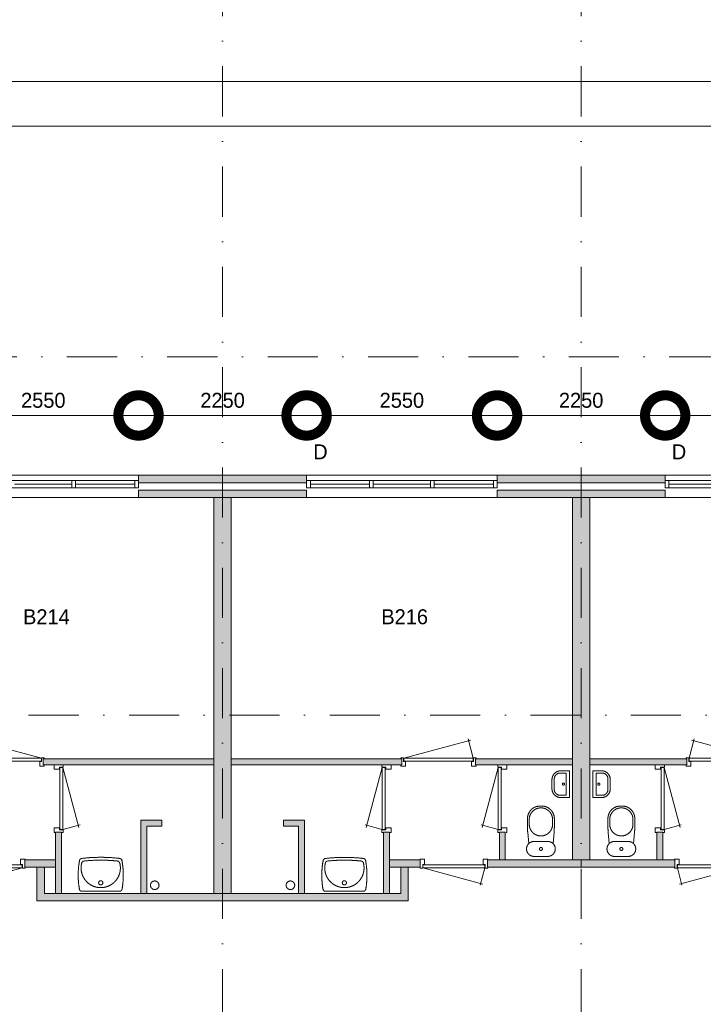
# Model space of a CAD drawing. Header units: millimetres. Extents: x 3142 to 87102, y -2885 to 56486.
# Tile 10 of 18: x 33374 to 42525, y 9934 to 23121. Entities that reach past the tile are written whole.
import ezdxf
from ezdxf.enums import TextEntityAlignment as Align
from ezdxf.xclip import XClip

# ---------------------------------------------------------------- set-up
doc = ezdxf.new("R2010")
doc.units = ezdxf.units.MM
doc.header["$PDMODE"] = 3
doc.header["$PDSIZE"] = 1
doc.linetypes.add('DGN1', pattern=[504.6, 0, -504.6])
doc.linetypes.add('DGN4', pattern=[1343.35376, 671.67688, -335.83844, 0, -335.83844])
for name, color, linetype in [('16', 7, 'Continuous'), ('17', 7, 'Continuous'), ('30', 7, 'Continuous'), ('32', 7, 'Continuous'), ('33', 7, 'Continuous'), ('40', 7, 'Continuous'), ('48', 7, 'Continuous'), ('52', 7, 'Continuous'), ('56', 7, 'Continuous'), ('58', 7, 'Continuous'), ('62', 7, 'Continuous')]:
    doc.layers.add(name, color=color, linetype=linetype)
doc.styles.add('dgn003', font='dgn003.shx')
doc.styles.get("Standard").update_dxf_attribs({"font": 'arial.ttf'})
doc.dimstyles.get("Standard").update_dxf_attribs({"dimtxt": 0.18, "dimasz": 0.18, "dimexe": 0.18, "dimexo": 0.0625, "dimgap": 0.09, "dimtad": 0, "dimtih": 1, "dimtoh": 1, "dimdec": 4, "dimzin": 0, "dimdsep": 46, "dimtxsty": 'Standard', "dimcen": 0.09, "dimadec": 0, "dimazin": 0, "dimtfac": 1, "dimtdec": 4, "dimtofl": 0, "dimtmove": 0, "dimatfit": 3, "dimfxl": 1, "dimtolj": 1, "dimtzin": 0, "dimarcsym": 0})

# ---------------------------------------------------------------- blocks, each defined once
blk = doc.blocks.new('930L098')
at = {"layer": '33', "color": 1, "linetype": 'Continuous', "lineweight": 0}
for p, q in [((-968, 98), (-899.56, 353.44)), ((-38, 98), (-936.31, 338.7))]:
    blk.add_line(p, q, dxfattribs=at)
at = {"layer": '33', "color": 92, "linetype": 'Continuous', "lineweight": 13, "true_color": 0x00e100, "flags": 128}
for points in [[(-1006, 90), (-1006, 101), (-971, 101), (-971, 51), (-946, 51), (-946, -11), (-1006, -11), (-1006, 0)], [(0, 90), (0, 101), (-35, 101), (-35, 51), (-60, 51), (-60, -11), (0, -11), (0, 0)]]:
    blk.add_lwpolyline(points, dxfattribs=at)
at = {"layer": '33', "color": 2, "linetype": 'Continuous', "lineweight": 13, "true_color": 0xf0f000, "flags": 128}
blk.add_lwpolyline([(-968, 98), (-38, 98), (-38, 58), (-968, 58), (-968, 98)], dxfattribs=at)
blk = doc.blocks.new('CLOS028')
at = {"layer": '40', "color": 7, "linetype": 'Continuous', "lineweight": 0}
for p, q in [((1, 670), (-1, 670)), ((-155, 528), (-155, 436)), ((155, 528), (155, 436)), ((92, 220), (-93, 220))]:
    blk.add_line(p, q, dxfattribs=at)
at = {"layer": '40', "color": 7, "linetype": 'Continuous', "lineweight": 0, "flags": 128}
for points in [[(176, 338), (162, 192), (162, 192, -0.674333), (92, 20), (92, 20), (-93, 20), (-93, 20, -0.674333), (-162, 192), (-162, 192), (-176, 338), (-176, 338, -0.023285), (-180, 431), (-180, 431), (-180, 525), (-180, 525, -0.414214), (-10, 695), (-10, 695), (10, 695), (10, 695, -0.414214), (180, 525), (180, 525), (180, 431), (180, 431, -0.023285), (176, 338)], [(-155, 528, -0.917521), (155, 528)], [(155, 437, -0.917514), (-155, 437)]]:
    blk.add_lwpolyline(points, format="xyb", dxfattribs=at)
at = {"layer": '40', "color": 7, "linetype": 'Continuous', "lineweight": 0}
blk.add_circle((0, 120), 20, dxfattribs=at)
for centre, start, end in [((-93, 120), 90, 134.0273), ((92, 120), 45.9727, 90)]:
    blk.add_arc(centre, 100, start, end, dxfattribs=at)
blk = doc.blocks.new('830R1025')
at = {"layer": '33', "color": 1, "linetype": 'Continuous', "lineweight": 0}
for p, q in [((108, 868), (322.82, 66.28)), ((108, 38), (336.87, 99.32))]:
    blk.add_line(p, q, dxfattribs=at)
at = {"layer": '33', "color": 92, "linetype": 'Continuous', "lineweight": 13, "true_color": 0x00e100, "flags": 128}
for points in [[(100, 906), (111, 906), (111, 871), (61, 871), (61, 846), (-11, 846), (-11, 906), (0, 906)], [(100, 0), (111, 0), (111, 35), (61, 35), (61, 60), (-11, 60), (-11, 0), (0, 0)]]:
    blk.add_lwpolyline(points, dxfattribs=at)
at = {"layer": '33', "color": 2, "linetype": 'Continuous', "lineweight": 13, "true_color": 0xf0f000, "flags": 128}
blk.add_lwpolyline([(108, 868), (108, 38), (68, 38), (68, 868), (108, 868)], dxfattribs=at)
blk = doc.blocks.new('FT018')
at = {"layer": '40', "color": 7, "linetype": 'Continuous', "lineweight": 0}
for p, q in [((20, -180), (20, 180)), ((65, -149), (65, 149)), ((65, 149), (144, 149)), ((135, -180), (20, -180))]:
    blk.add_line(p, q, dxfattribs=at)
at = {"layer": '40', "color": 7, "linetype": 'Continuous', "lineweight": 0, "flags": 128}
for points in [[(20, 180), (135, 180)], [(224, 69), (224, -69)], [(255, 60), (255, -60)], [(144, -149), (65, -149)]]:
    blk.add_lwpolyline(points, dxfattribs=at)
for points in [[(255, -60, -0.414214), (135, -180)], [(224, -69, -0.414214), (144, -149)]]:
    blk.add_lwpolyline(points, format="xyb", dxfattribs=at)
at = {"layer": '40', "color": 7, "linetype": 'Continuous', "lineweight": 0}
blk.add_circle((101, 1), 15.1, dxfattribs=at)
for centre, radius in [((135, 60), 120), ((144, 69), 80)]:
    blk.add_arc(centre, radius, 0, 90, dxfattribs=at)
blk = doc.blocks.new('830R1026')
at = {"layer": '33', "color": 1, "linetype": 'Continuous', "lineweight": 0}
for p, q in [((38, -108), (99.32, -336.87)), ((868, -108), (66.28, -322.82))]:
    blk.add_line(p, q, dxfattribs=at)
at = {"layer": '33', "color": 92, "linetype": 'Continuous', "lineweight": 13, "true_color": 0x00e100, "flags": 128}
for points in [[(0, -100), (0, -111), (35, -111), (35, -61), (60, -61), (60, 11), (0, 11), (0, 0)], [(906, -100), (906, -111), (871, -111), (871, -61), (846, -61), (846, 11), (906, 11), (906, 0)]]:
    blk.add_lwpolyline(points, dxfattribs=at)
at = {"layer": '33', "color": 2, "linetype": 'Continuous', "lineweight": 13, "true_color": 0xf0f000, "flags": 128}
blk.add_lwpolyline([(868, -108), (38, -108), (38, -68), (868, -68), (868, -108)], dxfattribs=at)
blk = doc.blocks.new('930L099')
at = {"layer": '33', "color": 1, "linetype": 'Continuous', "lineweight": 0}
for p, q in [((38, 98), (936.31, 338.7)), ((968, 98), (899.56, 353.44))]:
    blk.add_line(p, q, dxfattribs=at)
at = {"layer": '33', "color": 92, "linetype": 'Continuous', "lineweight": 13, "true_color": 0x00e100, "flags": 128}
for points in [[(0, 90), (0, 101), (35, 101), (35, 51), (60, 51), (60, -11), (0, -11), (0, 0)], [(1006, 90), (1006, 101), (971, 101), (971, 51), (946, 51), (946, -11), (1006, -11), (1006, 0)]]:
    blk.add_lwpolyline(points, dxfattribs=at)
at = {"layer": '33', "color": 2, "linetype": 'Continuous', "lineweight": 13, "true_color": 0xf0f000, "flags": 128}
blk.add_lwpolyline([(968, 98), (38, 98), (38, 58), (968, 58), (968, 98)], dxfattribs=at)
blk = doc.blocks.new('830R1027')
at = {"layer": '33', "color": 1, "linetype": 'Continuous', "lineweight": 0}
for p, q in [((-108, 868), (-322.82, 66.28)), ((-108, 38), (-336.87, 99.32))]:
    blk.add_line(p, q, dxfattribs=at)
at = {"layer": '33', "color": 92, "linetype": 'Continuous', "lineweight": 13, "true_color": 0x00e100, "flags": 128}
for points in [[(-100, 906), (-111, 906), (-111, 871), (-61, 871), (-61, 846), (11, 846), (11, 906), (0, 906)], [(-100, 0), (-111, 0), (-111, 35), (-61, 35), (-61, 60), (11, 60), (11, 0), (0, 0)]]:
    blk.add_lwpolyline(points, dxfattribs=at)
at = {"layer": '33', "color": 2, "linetype": 'Continuous', "lineweight": 13, "true_color": 0xf0f000, "flags": 128}
blk.add_lwpolyline([(-108, 868), (-108, 38), (-68, 38), (-68, 868), (-108, 868)], dxfattribs=at)
blk = doc.blocks.new('CLOS029')
at = {"layer": '40', "color": 7, "linetype": 'Continuous', "lineweight": 0}
for p, q in [((-1, 670), (1, 670)), ((-155, 528), (-155, 436)), ((155, 528), (155, 436)), ((-92, 220), (92, 220))]:
    blk.add_line(p, q, dxfattribs=at)
at = {"layer": '40', "color": 7, "linetype": 'Continuous', "lineweight": 0, "flags": 128}
for points in [[(-176, 338), (-162, 192), (-162, 192, 0.674333), (-92, 20), (-92, 20), (92, 20), (92, 20, 0.674333), (162, 192), (162, 192), (176, 338), (176, 338, 0.023285), (180, 431), (180, 431), (180, 525), (180, 525, 0.414214), (10, 695), (10, 695), (-10, 695), (-10, 695, 0.414214), (-180, 525), (-180, 525), (-180, 431), (-180, 431, 0.023285), (-176, 338)], [(-162, 192, -0.194504), (-92, 220)], [(92, 220, -0.194504), (162, 192)]]:
    blk.add_lwpolyline(points, format="xyb", dxfattribs=at)
at = {"layer": '40', "color": 7, "linetype": 'Continuous', "lineweight": 0}
blk.add_circle((0, 120), 20, dxfattribs=at)
for centre, start, end in [((0, 514), 4.9259, 175.0741), ((0, 450), 184.9263, 355.0736)]:
    blk.add_arc(centre, 156, start, end, dxfattribs=at)
blk = doc.blocks.new('FT019')
at = {"layer": '40', "color": 7, "linetype": 'Continuous', "lineweight": 0}
for p, q in [((-65, 149), (-144, 149)), ((-65, -149), (-65, 149)), ((-20, -180), (-20, 180)), ((-135, -180), (-20, -180))]:
    blk.add_line(p, q, dxfattribs=at)
at = {"layer": '40', "color": 7, "linetype": 'Continuous', "lineweight": 0, "flags": 128}
for points in [[(-255, 60, -0.414214), (-135, 180)], [(-224, 69, -0.414214), (-144, 149)]]:
    blk.add_lwpolyline(points, format="xyb", dxfattribs=at)
for points in [[(-20, 180), (-135, 180)], [(-255, 60), (-255, -60)], [(-224, 69), (-224, -69)], [(-144, -149), (-65, -149)]]:
    blk.add_lwpolyline(points, dxfattribs=at)
at = {"layer": '40', "color": 7, "linetype": 'Continuous', "lineweight": 0}
blk.add_circle((-101, 1), 15.1, dxfattribs=at)
for centre, radius in [((-135, -60), 120), ((-144, -69), 80)]:
    blk.add_arc(centre, radius, 180, 270, dxfattribs=at)
blk = doc.blocks.new('830R1028')
at = {"layer": '33', "color": 1, "linetype": 'Continuous', "lineweight": 0}
for p, q in [((-868, -108), (-66.28, -322.82)), ((-38, -108), (-99.32, -336.87))]:
    blk.add_line(p, q, dxfattribs=at)
at = {"layer": '33', "color": 92, "linetype": 'Continuous', "lineweight": 13, "true_color": 0x00e100, "flags": 128}
for points in [[(-906, -100), (-906, -111), (-871, -111), (-871, -61), (-846, -61), (-846, 11), (-906, 11), (-906, 0)], [(0, -100), (0, -111), (-35, -111), (-35, -61), (-60, -61), (-60, 11), (0, 11), (0, 0)]]:
    blk.add_lwpolyline(points, dxfattribs=at)
at = {"layer": '33', "color": 2, "linetype": 'Continuous', "lineweight": 13, "true_color": 0xf0f000, "flags": 128}
blk.add_lwpolyline([(-868, -108), (-38, -108), (-38, -68), (-868, -68), (-868, -108)], dxfattribs=at)
blk = doc.blocks.new('830R1029')
at = {"layer": '33', "color": 1, "linetype": 'Continuous', "lineweight": 0}
for p, q in [((-108, 868), (-322.82, 66.28)), ((-108, 38), (-336.87, 99.32))]:
    blk.add_line(p, q, dxfattribs=at)
at = {"layer": '33', "color": 92, "linetype": 'Continuous', "lineweight": 13, "true_color": 0x00e100, "flags": 128}
for points in [[(-100, 906), (-111, 906), (-111, 871), (-61, 871), (-61, 846), (11, 846), (11, 906), (0, 906)], [(-100, 0), (-111, 0), (-111, 35), (-61, 35), (-61, 60), (11, 60), (11, 0), (0, 0)]]:
    blk.add_lwpolyline(points, dxfattribs=at)
at = {"layer": '33', "color": 2, "linetype": 'Continuous', "lineweight": 13, "true_color": 0xf0f000, "flags": 128}
blk.add_lwpolyline([(-108, 868), (-108, 38), (-68, 38), (-68, 868), (-108, 868)], dxfattribs=at)
blk = doc.blocks.new('830R1030')
at = {"layer": '33', "color": 1, "linetype": 'Continuous', "lineweight": 0}
for p, q in [((108, 868), (322.82, 66.28)), ((108, 38), (336.87, 99.32))]:
    blk.add_line(p, q, dxfattribs=at)
at = {"layer": '33', "color": 92, "linetype": 'Continuous', "lineweight": 13, "true_color": 0x00e100, "flags": 128}
for points in [[(100, 906), (111, 906), (111, 871), (61, 871), (61, 846), (-11, 846), (-11, 906), (0, 906)], [(100, 0), (111, 0), (111, 35), (61, 35), (61, 60), (-11, 60), (-11, 0), (0, 0)]]:
    blk.add_lwpolyline(points, dxfattribs=at)
at = {"layer": '33', "color": 2, "linetype": 'Continuous', "lineweight": 13, "true_color": 0xf0f000, "flags": 128}
blk.add_lwpolyline([(108, 868), (108, 38), (68, 38), (68, 868), (108, 868)], dxfattribs=at)
blk = doc.blocks.new('930L0910')
at = {"layer": '33', "color": 1, "linetype": 'Continuous', "lineweight": 0}
for p, q in [((-968, 98), (-899.56, 353.44)), ((-38, 98), (-936.31, 338.7))]:
    blk.add_line(p, q, dxfattribs=at)
at = {"layer": '33', "color": 92, "linetype": 'Continuous', "lineweight": 13, "true_color": 0x00e100, "flags": 128}
for points in [[(-1006, 90), (-1006, 101), (-971, 101), (-971, 51), (-946, 51), (-946, -11), (-1006, -11), (-1006, 0)], [(0, 90), (0, 101), (-35, 101), (-35, 51), (-60, 51), (-60, -11), (0, -11), (0, 0)]]:
    blk.add_lwpolyline(points, dxfattribs=at)
at = {"layer": '33', "color": 2, "linetype": 'Continuous', "lineweight": 13, "true_color": 0xf0f000, "flags": 128}
blk.add_lwpolyline([(-968, 98), (-38, 98), (-38, 58), (-968, 58), (-968, 98)], dxfattribs=at)
blk = doc.blocks.new('WT019')
at = {"layer": '40', "color": 7, "linetype": 'Continuous', "lineweight": 0}
blk.add_line((253, 20), (-253, 20), dxfattribs=at)
blk.add_circle((0, 133), 28.1, dxfattribs=at)
for centre, radius, start, end in [((766, 236), 1068, 169.4486, 190.2017), ((-252, 426), 33, 96.8575, 169.6545), ((0, 332), 263, 164.8667, 15.1333), ((0, -1669), 2144, 83.1425, 96.8575), ((-222, 392), 33, 96.0418, 164.8667), ((0, -1707), 2144, 83.9582, 96.0418), ((222, 392), 33, 15.1333, 83.9582), ((252, 426), 33, 10.3455, 83.1425), ((-766, 236), 1068, 349.7983, 10.5514), ((-253, 53), 33, 190.0027, 270), ((253, 53), 33, 270, 349.9973)]:
    blk.add_arc(centre, radius, start, end, dxfattribs=at)
blk = doc.blocks.new('830R1032')
at = {"layer": '33', "color": 1, "linetype": 'Continuous', "lineweight": 0}
for p, q in [((38, -108), (99.32, -336.87)), ((868, -108), (66.28, -322.82))]:
    blk.add_line(p, q, dxfattribs=at)
at = {"layer": '33', "color": 92, "linetype": 'Continuous', "lineweight": 13, "true_color": 0x00e100, "flags": 128}
for points in [[(0, -100), (0, -111), (35, -111), (35, -61), (60, -61), (60, 11), (0, 11), (0, 0)], [(906, -100), (906, -111), (871, -111), (871, -61), (846, -61), (846, 11), (906, 11), (906, 0)]]:
    blk.add_lwpolyline(points, dxfattribs=at)
at = {"layer": '33', "color": 2, "linetype": 'Continuous', "lineweight": 13, "true_color": 0xf0f000, "flags": 128}
blk.add_lwpolyline([(868, -108), (38, -108), (38, -68), (868, -68), (868, -108)], dxfattribs=at)
blk = doc.blocks.new('WT0110')
at = {"layer": '40', "color": 7, "linetype": 'Continuous', "lineweight": 0}
blk.add_line((-253, 20), (253, 20), dxfattribs=at)
at = {"layer": '40', "color": 7, "linetype": 'Continuous', "lineweight": 0, "flags": 128}
for points in [[(-286, 47, -0.090801), (-284, 432)], [(-284, 432, -0.328769), (-256, 459)], [(254, 401, -1.30637), (-254, 401)], [(-256, 459, -0.059915), (256, 459)], [(-254, 401, -0.309671), (-226, 425)], [(-226, 425, -0.052773), (226, 425)], [(226, 425, -0.309671), (254, 401)], [(256, 459, -0.328769), (284, 432)], [(284, 432, -0.090801), (286, 47)], [(-253, 20, -0.363957), (-286, 47)], [(286, 47, -0.363957), (253, 20)]]:
    blk.add_lwpolyline(points, format="xyb", dxfattribs=at)
at = {"layer": '40', "color": 7, "linetype": 'Continuous', "lineweight": 0}
blk.add_circle((0, 133), 28.1, dxfattribs=at)
blk = doc.blocks.new('_DotSmall')
at = {"color": 0, "linetype": 'ByBlock', "const_width": 0.5}
blk.add_lwpolyline([(-0.0625, 0, 1), (0.0625, 0, 1)], format="xyb", close=True, dxfattribs=at)
blk = doc.blocks.new('*D17763')
at = {"layer": '58', "color": 3, "linetype": 'Continuous', "lineweight": 0, "transparency": 16777216}
blk.add_line((34175, 16708), (36725, 16708), dxfattribs=at)
at = {"layer": 'Defpoints', "color": 0, "linetype": 'Continuous', "transparency": 16777216}
for p in [(36725, 16708), (34175, 15908), (36725, 15908)]:
    blk.add_point(p, dxfattribs=at)
at = {"layer": '58', "color": 3, "linetype": 'Continuous', "lineweight": 0, "transparency": 16777216, "xscale": 1080, "yscale": 1080, "zscale": 1080, "rotation": 180}
blk.add_blockref('_DotSmall', (34175, 16708), dxfattribs=at)
at = {"layer": '58', "color": 3, "linetype": 'Continuous', "lineweight": 0, "transparency": 16777216, "xscale": 1080, "yscale": 1080, "zscale": 1080}
blk.add_blockref('_DotSmall', (36725, 16708), dxfattribs=at)
at = {"layer": '58', "color": 3, "linetype": 'Continuous', "lineweight": 0, "transparency": 16777216, "insert": (35450, 16910), "char_height": 200, "attachment_point": 5, "style": 'dgn003'}
blk.add_mtext('\\A1;2550', dxfattribs=at)
blk = doc.blocks.new('*D17764')
at = {"layer": '58', "color": 3, "linetype": 'Continuous', "lineweight": 0, "transparency": 16777216}
blk.add_line((31925, 16708), (34175, 16708), dxfattribs=at)
at = {"layer": 'Defpoints', "color": 0, "linetype": 'Continuous', "transparency": 16777216}
for p in [(34175, 16708), (31925, 15908), (34175, 15908)]:
    blk.add_point(p, dxfattribs=at)
at = {"layer": '58', "color": 3, "linetype": 'Continuous', "lineweight": 0, "transparency": 16777216, "xscale": 1080, "yscale": 1080, "zscale": 1080, "rotation": 180}
blk.add_blockref('_DotSmall', (31925, 16708), dxfattribs=at)
at = {"layer": '58', "color": 3, "linetype": 'Continuous', "lineweight": 0, "transparency": 16777216, "xscale": 1080, "yscale": 1080, "zscale": 1080}
blk.add_blockref('_DotSmall', (34175, 16708), dxfattribs=at)
at = {"layer": '58', "color": 3, "linetype": 'Continuous', "lineweight": 0, "transparency": 16777216, "insert": (33050, 16910), "char_height": 200, "attachment_point": 5, "style": 'dgn003'}
blk.add_mtext('\\A1;2250', dxfattribs=at)
blk = doc.blocks.new('*D17765')
at = {"layer": '58', "color": 3, "linetype": 'Continuous', "lineweight": 0, "transparency": 16777216}
blk.add_line((31925, 16708), (29375, 16708), dxfattribs=at)
at = {"layer": 'Defpoints', "color": 0, "linetype": 'Continuous', "transparency": 16777216}
for p in [(29375, 16708), (29375, 15908), (31925, 15908)]:
    blk.add_point(p, dxfattribs=at)
at = {"layer": '58', "color": 3, "linetype": 'Continuous', "lineweight": 0, "transparency": 16777216, "xscale": 1080, "yscale": 1080, "zscale": 1080, "rotation": 180}
blk.add_blockref('_DotSmall', (29375, 16708), dxfattribs=at)
at = {"layer": '58', "color": 3, "linetype": 'Continuous', "lineweight": 0, "transparency": 16777216, "xscale": 1080, "yscale": 1080, "zscale": 1080}
blk.add_blockref('_DotSmall', (31925, 16708), dxfattribs=at)
at = {"layer": '58', "color": 3, "linetype": 'Continuous', "lineweight": 0, "transparency": 16777216, "insert": (30650, 16910), "char_height": 200, "attachment_point": 5, "style": 'dgn003'}
blk.add_mtext('\\A1;2550', dxfattribs=at)
blk = doc.blocks.new('*D17766')
at = {"layer": '58', "color": 3, "linetype": 'Continuous', "lineweight": 0, "transparency": 16777216}
blk.add_line((27125, 16708), (29375, 16708), dxfattribs=at)
at = {"layer": 'Defpoints', "color": 0, "linetype": 'Continuous', "transparency": 16777216}
for p in [(29375, 16708), (27125, 15908), (29375, 15908)]:
    blk.add_point(p, dxfattribs=at)
at = {"layer": '58', "color": 3, "linetype": 'Continuous', "lineweight": 0, "transparency": 16777216, "xscale": 1080, "yscale": 1080, "zscale": 1080, "rotation": 180}
blk.add_blockref('_DotSmall', (27125, 16708), dxfattribs=at)
at = {"layer": '58', "color": 3, "linetype": 'Continuous', "lineweight": 0, "transparency": 16777216, "xscale": 1080, "yscale": 1080, "zscale": 1080}
blk.add_blockref('_DotSmall', (29375, 16708), dxfattribs=at)
at = {"layer": '58', "color": 3, "linetype": 'Continuous', "lineweight": 0, "transparency": 16777216, "insert": (28250, 16910), "char_height": 200, "attachment_point": 5, "style": 'dgn003'}
blk.add_mtext('\\A1;2250', dxfattribs=at)
blk = doc.blocks.new('*D17767')
at = {"layer": '58', "color": 3, "linetype": 'Continuous', "lineweight": 0, "transparency": 16777216}
blk.add_line((24575, 16708), (27125, 16708), dxfattribs=at)
at = {"layer": 'Defpoints', "color": 0, "linetype": 'Continuous', "transparency": 16777216}
for p in [(27125, 16708), (24575, 15908), (27125, 15908)]:
    blk.add_point(p, dxfattribs=at)
at = {"layer": '58', "color": 3, "linetype": 'Continuous', "lineweight": 0, "transparency": 16777216, "xscale": 1080, "yscale": 1080, "zscale": 1080, "rotation": 180}
blk.add_blockref('_DotSmall', (24575, 16708), dxfattribs=at)
at = {"layer": '58', "color": 3, "linetype": 'Continuous', "lineweight": 0, "transparency": 16777216, "xscale": 1080, "yscale": 1080, "zscale": 1080}
blk.add_blockref('_DotSmall', (27125, 16708), dxfattribs=at)
at = {"layer": '58', "color": 3, "linetype": 'Continuous', "lineweight": 0, "transparency": 16777216, "insert": (25850, 16910), "char_height": 200, "attachment_point": 5, "style": 'dgn003'}
blk.add_mtext('\\A1;2550', dxfattribs=at)
blk = doc.blocks.new('50E03_329_B02 - Default')
at = {"layer": '16'}
for points in [[(27124.76, 15807.77), (29374.76, 15807.77), (29374.76, 15907.77), (27124.76, 15907.77)], [(31924.76, 15807.77), (34174.76, 15807.77), (34174.76, 15907.77), (31924.76, 15907.77)]]:
    blk.add_hatch(color=7, dxfattribs=at).paths.add_polyline_path(points)
at = {"layer": '62'}
for color, points in [(9, [(27124.76, 15607.77), (29374.76, 15607.77), (29374.76, 15707.77), (27124.76, 15707.77)]), (9, [(31924.76, 15607.77), (34174.76, 15607.77), (34174.76, 15707.77), (31924.76, 15707.77)]), (9, [(28134.76, 15607.77), (28364.76, 15607.77), (28364.76, 10307.77), (28134.76, 10307.77)]), (9, [(33164.76, 10757.77), (32934.76, 10757.77), (32934.76, 15607.77), (33164.76, 15607.77)]), (9, [(28134.76, 12027.77), (25849.76, 12027.77), (25849.76, 12107.77), (28134.76, 12107.77)]), (9, [(28364.76, 12027.77), (30649.76, 12027.77), (30649.76, 12107.77), (28364.76, 12107.77)]), (9, [(31634.76, 12027.77), (32934.76, 12027.77), (32934.76, 12107.77), (31634.76, 12107.77)]), (9, [(34464.76, 12027.77), (33164.76, 12027.77), (33164.76, 12107.77), (34464.76, 12107.77)]), (9, [(27434.76, 11207.77), (27434.76, 11287.77), (27154.76, 11287.77), (27154.76, 10307.77), (27234.76, 10307.77), (27234.76, 11207.77)]), (9, [(29064.76, 11207.77), (29064.76, 11287.77), (29344.76, 11287.77), (29344.76, 10307.77), (29264.76, 10307.77), (29264.76, 11207.77)]), (9, [(26094.76, 11127.77), (26014.76, 11127.77), (26014.76, 10307.77), (26094.76, 10307.77)]), (9, [(30404.76, 11127.77), (30484.76, 11127.77), (30484.76, 10307.77), (30404.76, 10307.77)]), (9, [(31954.76, 11127.77), (32034.76, 11127.77), (32034.76, 10757.77), (31954.76, 10757.77)]), (9, [(34144.76, 11127.77), (34064.76, 11127.77), (34064.76, 10757.77), (34144.76, 10757.77)]), (7, [(26014.76, 10757.77), (25604.76, 10757.77), (25604.76, 10657.77), (26014.76, 10657.77)]), (7, [(30484.76, 10757.77), (30894.76, 10757.77), (30894.76, 10657.77), (30484.76, 10657.77)]), (7, [(31794.76, 10757.77), (33049.76, 10757.77), (33049.76, 10657.77), (31794.76, 10657.77)]), (7, [(34304.76, 10757.77), (33049.76, 10757.77), (33049.76, 10657.77), (34304.76, 10657.77)]), (7, [(28249.76, 10207.77), (28249.76, 10307.77), (25864.76, 10307.77), (25864.76, 10657.77), (25764.76, 10657.77), (25764.76, 10207.77)]), (7, [(28249.76, 10207.77), (28249.76, 10307.77), (30634.76, 10307.77), (30634.76, 10657.77), (30734.76, 10657.77), (30734.76, 10207.77)])]:
    blk.add_hatch(color=color, dxfattribs=at).paths.add_polyline_path(points)
at = {"layer": '16', "color": 92, "linetype": 'Continuous', "lineweight": 0, "true_color": 0x00e100, "flags": 128}
for points in [[(27124.76, 15807.77), (29374.76, 15807.77), (29374.76, 15907.77), (27124.76, 15907.77), (27124.76, 15807.77)], [(31924.76, 15807.77), (34174.76, 15807.77), (34174.76, 15907.77), (31924.76, 15907.77), (31924.76, 15807.77)], [(27124.76, 15607.77), (29374.76, 15607.77), (29374.76, 15707.77), (27124.76, 15707.77), (27124.76, 15607.77)], [(31924.76, 15607.77), (34174.76, 15607.77), (34174.76, 15707.77), (31924.76, 15707.77), (31924.76, 15607.77)], [(25849.76, 12027.77), (28134.76, 12027.77), (28134.76, 12107.77), (25849.76, 12107.77), (25849.76, 12027.77)], [(30649.76, 12027.77), (28364.76, 12027.77), (28364.76, 12107.77), (30649.76, 12107.77), (30649.76, 12027.77)], [(32934.76, 12027.77), (31634.76, 12027.77), (31634.76, 12107.77), (32934.76, 12107.77), (32934.76, 12027.77)], [(33164.76, 12027.77), (34464.76, 12027.77), (34464.76, 12107.77), (33164.76, 12107.77), (33164.76, 12027.77)], [(27234.76, 10307.77), (27234.76, 11207.77), (27434.76, 11207.77), (27434.76, 11287.77), (27154.76, 11287.77), (27154.76, 10307.77), (27234.76, 10307.77)], [(29264.76, 10307.77), (29264.76, 11207.77), (29064.76, 11207.77), (29064.76, 11287.77), (29344.76, 11287.77), (29344.76, 10307.77), (29264.76, 10307.77)], [(26094.76, 10307.77), (26014.76, 10307.77), (26014.76, 11127.77), (26094.76, 11127.77), (26094.76, 10307.77)], [(30404.76, 10307.77), (30484.76, 10307.77), (30484.76, 11127.77), (30404.76, 11127.77), (30404.76, 10307.77)], [(31954.76, 10757.77), (32034.76, 10757.77), (32034.76, 11127.77), (31954.76, 11127.77), (31954.76, 10757.77)], [(34144.76, 10757.77), (34064.76, 10757.77), (34064.76, 11127.77), (34144.76, 11127.77), (34144.76, 10757.77)], [(26014.76, 10657.77), (25604.76, 10657.77), (25604.76, 10757.77), (26014.76, 10757.77), (26014.76, 10657.77)], [(30484.76, 10657.77), (30894.76, 10657.77), (30894.76, 10757.77), (30484.76, 10757.77), (30484.76, 10657.77)], [(31794.76, 10657.77), (33049.76, 10657.77), (33049.76, 10757.77), (31794.76, 10757.77), (31794.76, 10657.77)], [(34304.76, 10657.77), (33049.76, 10657.77), (33049.76, 10757.77), (34304.76, 10757.77), (34304.76, 10657.77)], [(28249.76, 10207.77), (25764.76, 10207.77), (25764.76, 10657.77), (25864.76, 10657.77), (25864.76, 10307.77), (28249.76, 10307.77), (28249.76, 10207.77)], [(28249.76, 10207.77), (30734.76, 10207.77), (30734.76, 10657.77), (30634.76, 10657.77), (30634.76, 10307.77), (28249.76, 10307.77), (28249.76, 10207.77)]]:
    blk.add_lwpolyline(points, dxfattribs=at)
at = {"layer": '16', "color": 7, "linetype": 'Continuous', "lineweight": 0, "flags": 128}
for points in [[(27124.76, 15807.77), (29374.76, 15807.77), (29374.76, 15907.77), (27124.76, 15907.77), (27124.76, 15807.77)], [(31924.76, 15807.77), (34174.76, 15807.77), (34174.76, 15907.77), (31924.76, 15907.77), (31924.76, 15807.77)]]:
    blk.add_lwpolyline(points, dxfattribs=at)
at = {"layer": '17', "color": 92, "linetype": 'Continuous', "lineweight": 0, "true_color": 0x00e100, "flags": 128}
for points in [[(28134.76, 10307.77), (28364.76, 10307.77), (28364.76, 15607.77), (28134.76, 15607.77), (28134.76, 10307.77)], [(32934.76, 10757.77), (33164.76, 10757.77), (33164.76, 15607.77), (32934.76, 15607.77), (32934.76, 10757.77)]]:
    blk.add_lwpolyline(points, dxfattribs=at)
at = {"layer": '30', "color": 3, "linetype": 'Continuous', "lineweight": 0}
for p, q in [((27124.76, 15907.77), (24574.76, 15907.77)), ((29374.76, 15907.77), (31924.76, 15907.77)), ((36724.76, 15907.77), (34174.76, 15907.77)), ((27124.76, 15607.77), (24574.76, 15607.77)), ((29374.76, 15607.77), (31924.76, 15607.77)), ((36724.76, 15607.77), (34174.76, 15607.77))]:
    blk.add_line(p, q, dxfattribs=at)
at = {"layer": '32', "color": 3, "linetype": 'Continuous', "lineweight": 0}
for p, q in [((27074.76, 15837.77), (24574.76, 15837.77)), ((27074.76, 15737.77), (27074.76, 15837.77)), ((29424.76, 15837.77), (31924.76, 15837.77)), ((29424.76, 15737.77), (29424.76, 15837.77)), ((36674.76, 15837.77), (34174.76, 15837.77)), ((24624.76, 15737.77), (27074.76, 15737.77)), ((26233.09, 15787.77), (25466.42, 15787.77)), ((27074.76, 15787.77), (26283.09, 15787.77)), ((29424.76, 15787.77), (30216.43, 15787.77)), ((31874.76, 15737.77), (29424.76, 15737.77)), ((30266.43, 15787.77), (31033.1, 15787.77)), ((31083.1, 15787.77), (31874.76, 15787.77)), ((35016.42, 15787.77), (34224.76, 15787.77)), ((34224.76, 15737.77), (36674.76, 15737.77))]:
    blk.add_line(p, q, dxfattribs=at)
at = {"layer": '32', "color": 3, "linetype": 'Continuous', "lineweight": 0, "flags": 128}
for points in [[(26283.09, 15837.77), (26233.09, 15837.77), (26233.09, 15737.77), (26283.09, 15737.77), (26283.09, 15837.77)], [(27124.76, 15837.77), (27074.76, 15837.77), (27074.76, 15737.77), (27124.76, 15737.77), (27124.76, 15837.77)], [(29374.76, 15837.77), (29424.76, 15837.77), (29424.76, 15737.77), (29374.76, 15737.77), (29374.76, 15837.77)], [(30216.43, 15837.77), (30266.43, 15837.77), (30266.43, 15737.77), (30216.43, 15737.77), (30216.43, 15837.77)], [(31033.1, 15837.77), (31083.1, 15837.77), (31083.1, 15737.77), (31033.1, 15737.77), (31033.1, 15837.77)], [(31874.76, 15837.77), (31924.76, 15837.77), (31924.76, 15737.77), (31874.76, 15737.77), (31874.76, 15837.77)], [(34224.76, 15837.77), (34174.76, 15837.77), (34174.76, 15737.77), (34224.76, 15737.77), (34224.76, 15837.77)]]:
    blk.add_lwpolyline(points, dxfattribs=at)
at = {"layer": '40', "color": 3, "linetype": 'Continuous', "lineweight": 0}
for centre in [(27341.52, 10416.37), (29158, 10416.37)]:
    blk.add_circle(centre, 57.46, dxfattribs=at)
at = {"layer": '56', "color": 3, "linetype": 'DGN4', "lineweight": 0}
for p, q in [((28249.76, 50407.77), (28249.76, 1494.98)), ((33049.76, 50407.77), (33049.76, 1494.98)), ((51564.76, 17492.77), (-3435.24, 17492.77)), ((51564.76, 12692.77), (-3435.24, 12692.77))]:
    blk.add_line(p, q, dxfattribs=at)
at = {"layer": '58', "color": 3, "linetype": 'DGN1', "lineweight": 0}
for p, q in [((27124.76, 15907.77), (27124.76, 16707.77)), ((29374.76, 15907.77), (29374.76, 16707.77)), ((31924.76, 15907.77), (31924.76, 16707.77)), ((34174.76, 15907.77), (34174.76, 16707.77))]:
    blk.add_line(p, q, dxfattribs=at)
at = {"layer": '62', "color": 9, "linetype": 'Continuous', "lineweight": 0, "flags": 128}
for points in [[(27124.76, 15607.77), (29374.76, 15607.77), (29374.76, 15707.77), (27124.76, 15707.77), (27124.76, 15607.77)], [(31924.76, 15607.77), (34174.76, 15607.77), (34174.76, 15707.77), (31924.76, 15707.77), (31924.76, 15607.77)], [(28134.76, 15607.77), (28364.76, 15607.77), (28364.76, 10307.77), (28134.76, 10307.77), (28134.76, 15607.77)], [(33164.76, 10757.77), (32934.76, 10757.77), (32934.76, 15607.77), (33164.76, 15607.77), (33164.76, 10757.77)], [(28134.76, 12027.77), (25849.76, 12027.77), (25849.76, 12107.77), (28134.76, 12107.77), (28134.76, 12027.77)], [(28364.76, 12027.77), (30649.76, 12027.77), (30649.76, 12107.77), (28364.76, 12107.77), (28364.76, 12027.77)], [(31634.76, 12027.77), (32934.76, 12027.77), (32934.76, 12107.77), (31634.76, 12107.77), (31634.76, 12027.77)], [(34464.76, 12027.77), (33164.76, 12027.77), (33164.76, 12107.77), (34464.76, 12107.77), (34464.76, 12027.77)], [(27434.76, 11207.77), (27434.76, 11287.77), (27154.76, 11287.77), (27154.76, 10307.77), (27234.76, 10307.77), (27234.76, 11207.77), (27434.76, 11207.77)], [(29064.76, 11207.77), (29064.76, 11287.77), (29344.76, 11287.77), (29344.76, 10307.77), (29264.76, 10307.77), (29264.76, 11207.77), (29064.76, 11207.77)], [(26094.76, 11127.77), (26014.76, 11127.77), (26014.76, 10307.77), (26094.76, 10307.77), (26094.76, 11127.77)], [(30404.76, 11127.77), (30484.76, 11127.77), (30484.76, 10307.77), (30404.76, 10307.77), (30404.76, 11127.77)], [(31954.76, 11127.77), (32034.76, 11127.77), (32034.76, 10757.77), (31954.76, 10757.77), (31954.76, 11127.77)], [(34144.76, 11127.77), (34064.76, 11127.77), (34064.76, 10757.77), (34144.76, 10757.77), (34144.76, 11127.77)]]:
    blk.add_lwpolyline(points, dxfattribs=at)
at = {"layer": '62', "color": 7, "linetype": 'Continuous', "lineweight": 0, "flags": 128}
for points in [[(26014.76, 10757.77), (25604.76, 10757.77), (25604.76, 10657.77), (26014.76, 10657.77), (26014.76, 10757.77)], [(30484.76, 10757.77), (30894.76, 10757.77), (30894.76, 10657.77), (30484.76, 10657.77), (30484.76, 10757.77)], [(31794.76, 10757.77), (33049.76, 10757.77), (33049.76, 10657.77), (31794.76, 10657.77), (31794.76, 10757.77)], [(34304.76, 10757.77), (33049.76, 10757.77), (33049.76, 10657.77), (34304.76, 10657.77), (34304.76, 10757.77)], [(28249.76, 10207.77), (28249.76, 10307.77), (25864.76, 10307.77), (25864.76, 10657.77), (25764.76, 10657.77), (25764.76, 10207.77), (28249.76, 10207.77)], [(28249.76, 10207.77), (28249.76, 10307.77), (30634.76, 10307.77), (30634.76, 10657.77), (30734.76, 10657.77), (30734.76, 10207.77), (28249.76, 10207.77)]]:
    blk.add_lwpolyline(points, dxfattribs=at)
at = {"color": 7, "linetype": 'Continuous', "lineweight": 0}
for name, p in [('930L0910', (25862.99, 12021.8)), ('930L099', (30636.53, 12021.8)), ('930L098', (35462.99, 12021.8)), ('830R1030', (26004.58, 11124.69)), ('830R1029', (30494.94, 11124.69)), ('830R1027', (32046.36, 11124.68)), ('830R1025', (34053.16, 11124.68)), ('FT019', (32914.33, 11769.81)), ('FT018', (33185.19, 11769.81)), ('CLOS029', (32511.25, 10782.67)), ('CLOS028', (33588.27, 10782.67)), ('830R1032', (24700.05, 10755.87)), ('WT019', (26618.9, 10315.63)), ('WT0110', (29880.62, 10315.63)), ('830R1028', (31799.47, 10755.87)), ('830R1026', (34300.05, 10755.87))]:
    blk.add_blockref(name, p, dxfattribs=at)
at = {"layer": '48', "color": 7, "linetype": 'Continuous', "lineweight": 0, "style": 'dgn003'}
for s, p in [('D', (29559.77, 16221.07)), ('D', (34359.77, 16221.07)), ('B214', (25891.1, 14011.98)), ('B216', (30687.08, 14011.98))]:
    blk.add_text(s, height=200, dxfattribs=at).set_placement(p, align=Align.MIDDLE_CENTER)
at = {"layer": '58', "color": 3, "linetype": 'Continuous', "lineweight": 0}
for base, p1, p2, picture, middle in [((27124.76, 16707.77), (24574.76, 15907.77), (27124.76, 15907.77), '*D17767', (25849.76, 16909.88)), ((29374.76, 16707.77), (27124.76, 15907.77), (29374.76, 15907.77), '*D17766', (28249.76, 16909.88)), ((29374.76, 16707.77), (31924.76, 15907.77), (29374.76, 15907.77), '*D17765', (30649.76, 16909.88)), ((34174.76, 16707.77), (31924.76, 15907.77), (34174.76, 15907.77), '*D17764', (33049.76, 16909.88)), ((36724.76, 16707.77), (34174.76, 15907.77), (36724.76, 15907.77), '*D17763', (35449.76, 16909.88))]:
    dim = blk.add_linear_dim(base=base, p1=p1, p2=p2, dimstyle='Standard', override={"dimscale": 1, "dimtxt": 200, "dimasz": 1080, "dimexe": 0, "dimexo": 0, "dimgap": 100, "dimtad": 1, "dimjust": 0, "dimtih": 0, "dimtoh": 0, "dimdec": 0, "dimlfac": 1, "dimzin": 11, "dimdsep": 46, "dimlunit": 2, "dimpost": '<>', "dimtxsty": 'dgn003', "dimblk1": 'DotSmall', "dimblk2": 'DotSmall', "dimsah": 1, "dimcen": 0, "dimse1": 1, "dimse2": 1, "dimclrd": 3, "dimclre": 3, "dimclrt": 3, "dimtol": 0, "dimtix": 1, "dimtofl": 1, "dimatfit": 3, "dimfrac": 1, "dimtolj": 1, "dimlwd": 0, "dimlwe": 0}, dxfattribs=at)
    dim.commit()
    dim.dimension.update_dxf_attribs({"geometry": picture, "text_midpoint": middle})

msp = doc.modelspace()

# ---------------------------------------------------------------- linework, layer by layer
at = {"layer": '52', "color": 1, "linetype": 'Continuous', "lineweight": 0, "flags": 128}
for points in [[(28008.31, 49053.16), (28008.31, 21695.16), (45674.31, 21695.16), (45674.31, 49053.16), (28008.31, 49053.16)], [(45074.31, 48453.16), (45074.31, 22295.16), (28608.31, 22295.16), (28608.31, 48453.16), (45074.31, 48453.16)]]:
    msp.add_lwpolyline(points, dxfattribs=at)

# ---------------------------------------------------------------- block references
ref = msp.add_blockref('50E03_329_B02 - Default', (7839.55, 1112.39))
XClip(ref).set_block_clipping_path([(-1935.24, 48907.77), (12172.56, 48907.77), (12172.56, 34820.1), (36242.63, 34820.1), (36242.63, 16651.08), (38416.7, 16651.08), (38416.7, 2907.77), (-1935.24, 2907.77)])

doc.saveas('drawing.dxf')
